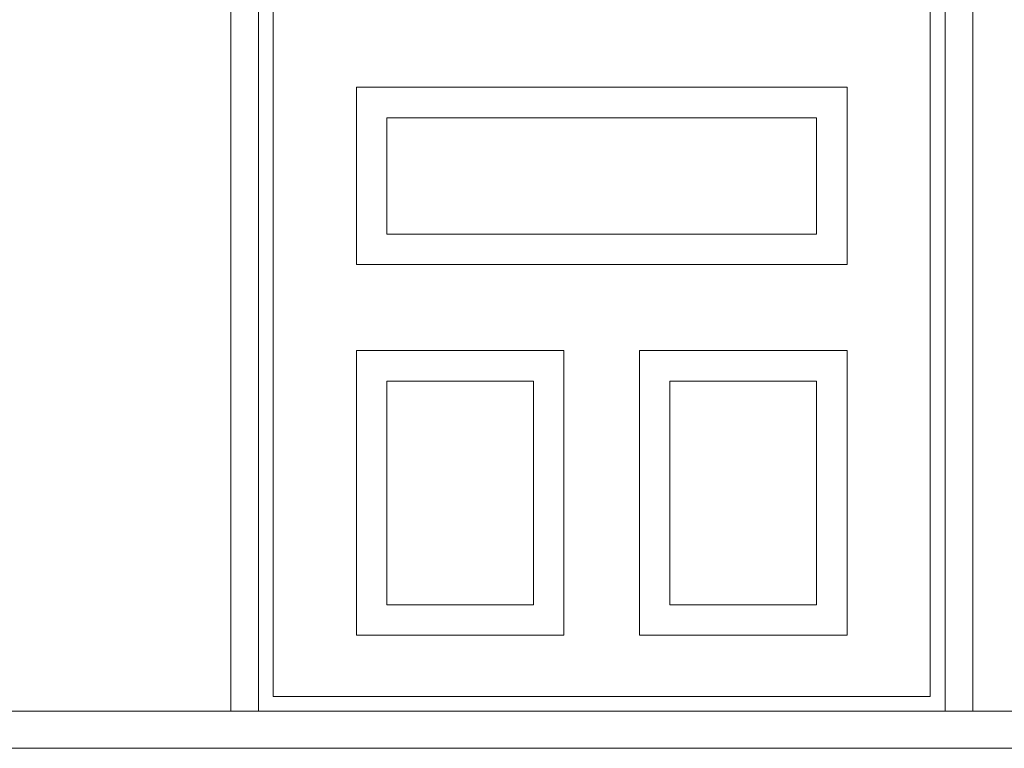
# Model space of a CAD drawing. Header units: millimetres. Extents: x -573548 to 674770, y -246895 to -89040.
# Tile 97 of 199: x 115280 to 116608, y -238192 to -237211. Entities that reach past the tile are written whole.
import ezdxf

# ---------------------------------------------------------------- set-up
doc = ezdxf.new("R2010")
doc.units = ezdxf.units.MM
for name, color, linetype, lineweight in [('DRZWI_Nr_pióra__1', 8, 'Continuous', 9), ('DRZWI_Nr_pióra__2', 8, 'Continuous', 9), ('SCIANY_KONSTR_Nr_pióra__21', 8, 'Continuous', 9)]:
    doc.layers.add(name, color=color, linetype=linetype, lineweight=lineweight)

# ---------------------------------------------------------------- blocks, each defined once
blk = doc.blocks.new('A$C685D2BB2')
at = {"layer": 'DRZWI_Nr_pióra__1'}
for p, q in [((37441.6, 10733.8), (37441.6, 8752.3)), ((38367.2, 8752.3), (38367.2, 10733.8)), ((37461.6, 10713.8), (37461.6, 8772.3)), ((38347.2, 8772.3), (38347.2, 10713.8)), ((37461.6, 8772.3), (38347.2, 8772.3)), ((37404.4, 8752.3), (38404.5, 8752.3))]:
    blk.add_line(p, q, dxfattribs=at)
for points in [[(38235.1, 9592.8), (38235.1, 9354.1), (37573.7, 9354.1), (37573.7, 9592.8)], [(38194.1, 9551.8), (38194.1, 9395.1), (37614.7, 9395.1), (37614.7, 9551.8)], [(37573.7, 8854.5), (37853.4, 8854.5), (37853.4, 9238), (37573.7, 9238)], [(38235.1, 8854.5), (37955.4, 8854.5), (37955.4, 9238), (38235.1, 9238)], [(37614.7, 8895.5), (37812.4, 8895.5), (37812.4, 9197), (37614.7, 9197)], [(38194.1, 8895.5), (37996.4, 8895.5), (37996.4, 9197), (38194.1, 9197)]]:
    blk.add_lwpolyline(points, close=True, dxfattribs=at)
at = {"layer": 'DRZWI_Nr_pióra__2'}
for p, q in [((37404.4, 10771), (37404.4, 8752.3)), ((38404.5, 8752.3), (38404.5, 10771))]:
    blk.add_line(p, q, dxfattribs=at)
at = {"layer": 'SCIANY_KONSTR_Nr_pióra__21'}
for p, q in [((24252.1, 8752.3), (40004.4, 8752.3)), ((24252.1, 8702.3), (40004.4, 8702.3))]:
    blk.add_line(p, q, dxfattribs=at)

msp = doc.modelspace()

# ---------------------------------------------------------------- block references
at = {"color": 150}
msp.add_blockref('A$C685D2BB2', (78160.5, -246894.6), dxfattribs=at)

doc.saveas('drawing.dxf')
